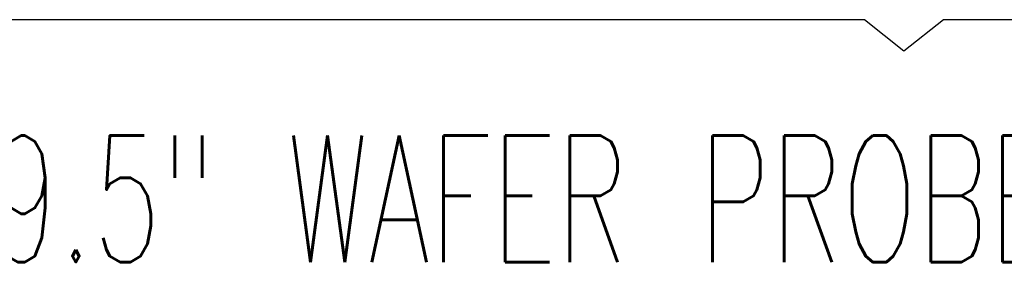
# Model space of a CAD drawing. Extents: x -1763 to 4575, y -3429 to 1051.
# Tile 6 of 174: x -91 to 34, y -2563 to -2532. Entities that reach past the tile are written whole.
import ezdxf

# ---------------------------------------------------------------- set-up
doc = ezdxf.new("R2010")
doc.units = 0
doc.layers.add('1', color=7, linetype='CONTINUOUS')
doc.styles.add('CONVERTER_1', font='txt.shx', dxfattribs={"width": 0.63})

# ---------------------------------------------------------------- blocks, each defined once
blk = doc.blocks.new('Z-STACK', base_point=(-660.97, -2583.47))
at = {"layer": '1', "color": 1, "linetype": 'CONTINUOUS'}
for p, q in [((16.4, -2531.82), (-187.26, -2531.82)), ((21.4, -2535.82), (16.4, -2531.82)), ((26.4, -2531.82), (21.4, -2535.82)), ((230.06, -2531.82), (26.4, -2531.82))]:
    blk.add_line(p, q, dxfattribs=at)
at = {"layer": '1', "color": 1, "style": 'CONVERTER_1', "width": 0.63}
blk.add_text('9.5" WAFER PROBER INTERFACE WITH POGO TOWER', height=16, dxfattribs=at).set_placement((-94.25, -2562.5))

msp = doc.modelspace()

# ---------------------------------------------------------------- block references
at = {"layer": '1'}
msp.add_blockref('Z-STACK', (-660.97, -2583.47), dxfattribs=at)

doc.saveas('drawing.dxf')
